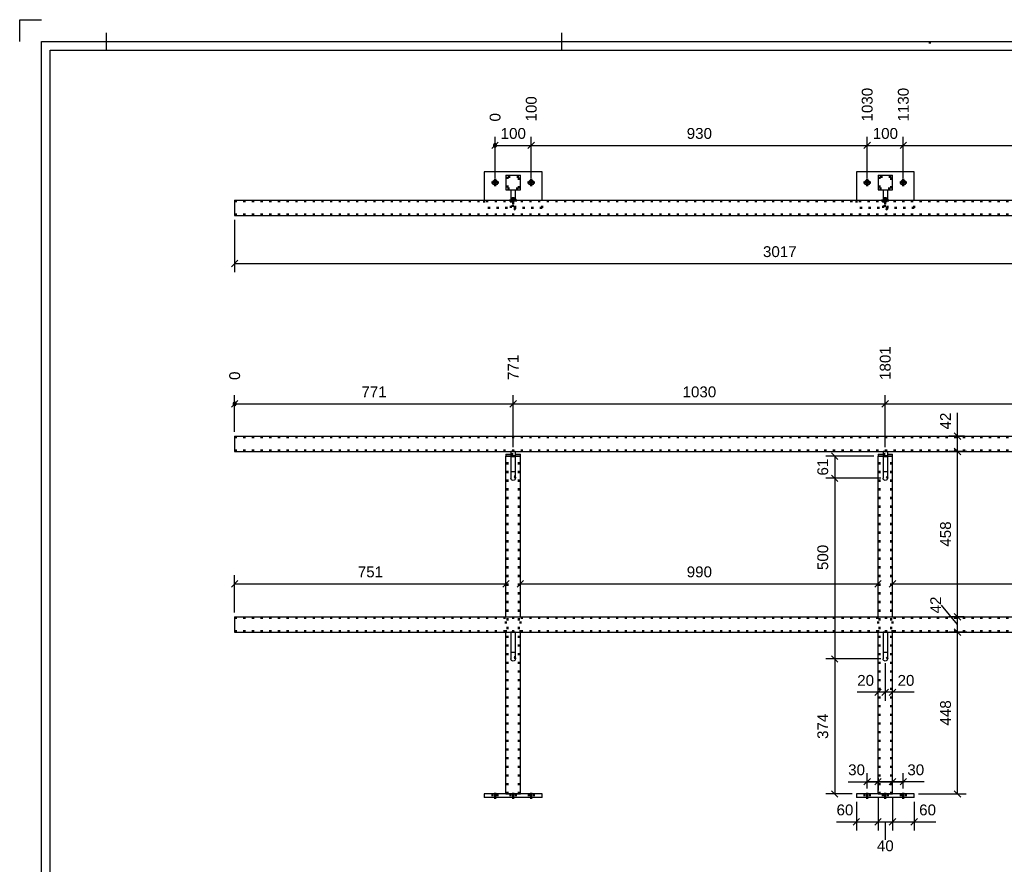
# Model space of a CAD drawing. Header units: millimetres. Extents: x -83 to 337, y -706 to -409.
# Tile 2 of 5: x -83 to 144, y -604 to -409. Entities that reach past the tile are written whole.
import ezdxf

# ---------------------------------------------------------------- set-up
doc = ezdxf.new("R2010")
doc.units = ezdxf.units.MM
doc.linetypes.add('DOT', pattern=[2, 0.5, -1.5])
doc.linetypes.add('STRICHPUNKT2', pattern=[18.5, 10, -4, 0.5, -4])
doc.layers.get('0').update_dxf_attribs({"linetype": 'CONTINUOUS'})
doc.layers.add('DIM49', color=4, linetype='CONTINUOUS')
doc.layers.add('TXT_DIM49', color=2, linetype='CONTINUOUS')
doc.layers.add('LE_ALL', color=7, linetype='CONTINUOUS', lineweight=50)
doc.styles.add('ARIAL', font='arial.ttf')

# ---------------------------------------------------------------- blocks, each defined once
blk = doc.blocks.new('DINA3_00002', base_point=(329.53, -699.23))
for p, q in [((-63.47, -416.23), (-63.47, -412.23)), ((41.53, -412.23), (41.53, -416.23)), ((-76.47, -699.23), (-76.47, -416.23)), ((-76.47, -416.23), (329.53, -416.23))]:
    blk.add_line(p, q)
for points in [[(-83.47, -414.23), (-83.47, -409.23), (-78.47, -409.23)], [(-78.47, -701.23), (-78.47, -414.23), (331.53, -414.23)]]:
    blk.add_lwpolyline(points)
at = {"layer": 'LE_ALL', "linetype": 'DOT'}
blk.add_line((126.53, -414.23), (126.53, -416.23), dxfattribs=at)
blk = doc.blocks.new('_ZBL0021_00001')
blk.add_blockref('DINA3_00002', (329.53, -699.23))
blk = doc.blocks.new('_D1', base_point=(88, -463.97))
at = {"layer": 'DIM49', "color": 1}
for p, q in [((-33.88, -455.39), (-33.88, -467.47)), ((-33.13, -464.72), (-34.63, -466.22)), ((-33.88, -465.47), (217.55, -465.47))]:
    blk.add_line(p, q, dxfattribs=at)
at = {"layer": 'TXT_DIM49', "style": 'ARIAL'}
blk.add_text('3017', height=2.5, dxfattribs=at).set_placement((88, -463.97))
blk = doc.blocks.new('Constructie buis 42.4x2.6_00085', base_point=(-33.88, -454.17))
blk.add_line((-33.88, -450.85), (214.02, -450.85))
blk.add_lwpolyline([(-33.88, -450.85), (-33.88, -454.39), (217.55, -454.39)])
at = {"layer": 'LE_ALL', "color": 3, "linetype": 'DOT'}
for p, q in [((-33.88, -451.07), (214.24, -451.07)), ((-33.88, -454.17), (217.34, -454.17))]:
    blk.add_line(p, q, dxfattribs=at)
blk.add_blockref('_D1', (88, -463.97))
blk = doc.blocks.new('Constructie buis 42.4x2.6_00084')
blk.add_blockref('Constructie buis 42.4x2.6_00085', (-33.88, -454.17))
blk = doc.blocks.new('Koker 40x40x4 EN 10219-2_00101', base_point=(114.87, -445.45))
at = {"layer": 'LE_ALL', "color": 3, "linetype": 'DOT'}
blk.add_lwpolyline([(114.87, -445.45), (114.87, -448.12), (117.54, -448.12), (117.54, -445.45)], close=True, dxfattribs=at)
blk = doc.blocks.new('Koker 40x40x4 EN 10219-2_00100')
blk.add_blockref('Koker 40x40x4 EN 10219-2_00101', (114.87, -445.45))
blk = doc.blocks.new('Massieve as 12_00103', base_point=(115.7, -452.62))
for p, q in [((115.7, -448.45), (116.7, -448.45)), ((115.7, -448.45), (115.7, -450.85)), ((116.7, -448.45), (116.7, -450.85))]:
    blk.add_line(p, q)
at = {"layer": 'LE_ALL', "color": 3, "linetype": 'DOT'}
for p, q in [((115.7, -450.85), (115.7, -451.12)), ((115.7, -451.12), (116.7, -451.12)), ((115.7, -452.62), (115.7, -451.12)), ((116.7, -450.85), (116.7, -451.12)), ((116.7, -452.62), (116.7, -451.12))]:
    blk.add_line(p, q, dxfattribs=at)
blk.add_circle((116.2, -452.62), 0.5, dxfattribs=at)
blk = doc.blocks.new('Massieve as 12_00102')
blk.add_blockref('Massieve as 12_00103', (115.7, -452.62))
blk = doc.blocks.new('Strip 40x5_00105', base_point=(114.54, -445.12))
for p, q in [((114.54, -445.12), (117.87, -445.12)), ((114.54, -445.12), (114.54, -448.45)), ((117.87, -448.45), (117.87, -445.12)), ((114.54, -448.45), (117.87, -448.45))]:
    blk.add_line(p, q)
blk = doc.blocks.new('Strip 40x5_00104')
blk.add_blockref('Strip 40x5_00105', (114.54, -445.12))
blk = doc.blocks.new('Strip 100x10_00107', base_point=(116.7, -450.65))
for p, q in [((109.54, -444.29), (109.54, -450.85)), ((122.87, -444.29), (109.54, -444.29)), ((122.87, -450.85), (122.87, -444.29)), ((116.78, -450.85), (116.7, -450.65))]:
    blk.add_line(p, q)
blk.add_lwpolyline([(115.7, -450.65, 0.092467), (115.63, -450.85)], format="xyb")
for centre in [(112.04, -446.79), (120.37, -446.79)]:
    blk.add_circle(centre, 0.583)
at = {"layer": 'LE_ALL', "color": 3, "linetype": 'DOT'}
for p, q in [((109.54, -450.85), (109.54, -452.62)), ((122.87, -452.62), (122.87, -450.85)), ((122.87, -452.62), (109.54, -452.62))]:
    blk.add_line(p, q, dxfattribs=at)
for points in [[(115.63, -450.85, 1.18903), (116.78, -450.85)], [(116.7, -450.65, 0.263265), (116.2, -450.37, 0.263265), (115.7, -450.65)]]:
    blk.add_lwpolyline(points, format="xyb", dxfattribs=at)
blk = doc.blocks.new('_00109', base_point=(112.04, -446.79))
at = {"layer": 'LE_ALL', "color": 1, "linetype": 'STRICHPUNKT2'}
for p, q in [((112.04, -446.79), (111.2, -446.79)), ((112.04, -446.79), (111.2, -446.79)), ((112.04, -446.79), (112.04, -445.95)), ((112.04, -446.79), (112.04, -445.95)), ((112.04, -446.79), (112.04, -447.62)), ((112.04, -446.79), (112.87, -446.79)), ((112.04, -446.79), (112.04, -447.62)), ((112.04, -446.79), (112.87, -446.79)), ((120.37, -446.79), (119.54, -446.79)), ((120.37, -446.79), (119.54, -446.79)), ((120.37, -446.79), (120.37, -445.95)), ((120.37, -446.79), (120.37, -445.95)), ((120.37, -446.79), (120.37, -447.62)), ((120.37, -446.79), (121.2, -446.79)), ((120.37, -446.79), (120.37, -447.62)), ((120.37, -446.79), (121.2, -446.79)), ((116.2, -450.95), (115.37, -450.95)), ((116.2, -450.95), (115.37, -450.95)), ((116.2, -450.95), (116.2, -450.12)), ((116.2, -450.95), (116.2, -450.12)), ((116.2, -450.95), (117.04, -450.95)), ((116.2, -450.95), (116.2, -451.79)), ((116.2, -450.95), (117.04, -450.95)), ((116.2, -450.95), (116.2, -451.79))]:
    blk.add_line(p, q, dxfattribs=at)
blk = doc.blocks.new('_00108')
blk.add_blockref('_00109', (112.04, -446.79))
blk = doc.blocks.new('Strip 100x10_00106')
for name, p in [('Strip 100x10_00107', (116.7, -450.65)), ('_00108', (0, 0))]:
    blk.add_blockref(name, p)
blk = doc.blocks.new('Baluster_00099')
for name in ['Strip 100x10_00106', 'Strip 40x5_00104', 'Koker 40x40x4 EN 10219-2_00100', 'Massieve as 12_00102']:
    blk.add_blockref(name, (0, 0))
blk = doc.blocks.new('Koker 40x40x4 EN 10219-2_00112', base_point=(29.04, -445.45))
at = {"layer": 'LE_ALL', "color": 3, "linetype": 'DOT'}
blk.add_lwpolyline([(29.04, -445.45), (29.04, -448.12), (31.7, -448.12), (31.7, -445.45)], close=True, dxfattribs=at)
blk = doc.blocks.new('Koker 40x40x4 EN 10219-2_00111')
blk.add_blockref('Koker 40x40x4 EN 10219-2_00112', (29.04, -445.45))
blk = doc.blocks.new('Massieve as 12_00114', base_point=(29.87, -452.62))
for p, q in [((29.87, -448.45), (30.87, -448.45)), ((29.87, -448.45), (29.87, -450.85)), ((30.87, -448.45), (30.87, -450.85))]:
    blk.add_line(p, q)
at = {"layer": 'LE_ALL', "color": 3, "linetype": 'DOT'}
for p, q in [((29.87, -450.85), (29.87, -451.12)), ((29.87, -451.12), (30.87, -451.12)), ((29.87, -452.62), (29.87, -451.12)), ((30.87, -450.85), (30.87, -451.12)), ((30.87, -452.62), (30.87, -451.12))]:
    blk.add_line(p, q, dxfattribs=at)
blk.add_circle((30.37, -452.62), 0.5, dxfattribs=at)
blk = doc.blocks.new('Massieve as 12_00113')
blk.add_blockref('Massieve as 12_00114', (29.87, -452.62))
blk = doc.blocks.new('Strip 40x5_00116', base_point=(28.7, -445.12))
for p, q in [((28.7, -445.12), (32.04, -445.12)), ((28.7, -445.12), (28.7, -448.45)), ((32.04, -448.45), (32.04, -445.12)), ((28.7, -448.45), (32.04, -448.45))]:
    blk.add_line(p, q)
blk = doc.blocks.new('Strip 40x5_00115')
blk.add_blockref('Strip 40x5_00116', (28.7, -445.12))
blk = doc.blocks.new('_D2', base_point=(35.79, -432.71))
at = {"layer": 'DIM49', "color": 1}
for p, q in [((26.2, -438.21), (34.54, -438.21)), ((33.79, -438.96), (35.29, -437.46)), ((34.54, -445.79), (34.54, -436.21))]:
    blk.add_line(p, q, dxfattribs=at)
at = {"layer": 'TXT_DIM49', "style": 'ARIAL'}
blk.add_text('100', height=2.5, rotation=90.0002, dxfattribs=at).set_placement((35.79, -432.71))
blk = doc.blocks.new('_D3', base_point=(113.29, -432.71))
at = {"layer": 'DIM49', "color": 1}
for p, q in [((26.2, -438.21), (112.04, -438.21)), ((111.29, -438.96), (112.79, -437.46)), ((112.04, -445.79), (112.04, -436.21))]:
    blk.add_line(p, q, dxfattribs=at)
at = {"layer": 'TXT_DIM49', "style": 'ARIAL'}
blk.add_text('1030', height=2.5, rotation=90.0002, dxfattribs=at).set_placement((113.29, -432.71))
blk = doc.blocks.new('_D4', base_point=(121.62, -432.71))
at = {"layer": 'DIM49', "color": 1}
for p, q in [((26.2, -438.21), (120.37, -438.21)), ((119.62, -438.96), (121.12, -437.46)), ((120.37, -445.79), (120.37, -436.21))]:
    blk.add_line(p, q, dxfattribs=at)
at = {"layer": 'TXT_DIM49', "style": 'ARIAL'}
blk.add_text('1130', height=2.5, rotation=90.0002, dxfattribs=at).set_placement((121.62, -432.71))
blk = doc.blocks.new('_D5', base_point=(199.12, -432.71))
at = {"layer": 'DIM49', "color": 1}
for p, q in [((26.2, -438.21), (197.87, -438.21)), ((197.12, -438.96), (198.62, -437.46)), ((197.87, -445.79), (197.87, -436.21))]:
    blk.add_line(p, q, dxfattribs=at)
at = {"layer": 'TXT_DIM49', "style": 'ARIAL'}
blk.add_text('2060', height=2.5, rotation=90.0002, dxfattribs=at).set_placement((199.12, -432.71))
blk = doc.blocks.new('_D6', base_point=(207.45, -432.71))
at = {"layer": 'DIM49', "color": 1}
for p, q in [((26.2, -438.21), (206.2, -438.21)), ((205.45, -438.96), (206.95, -437.46)), ((206.2, -445.79), (206.2, -436.21))]:
    blk.add_line(p, q, dxfattribs=at)
at = {"layer": 'TXT_DIM49', "style": 'ARIAL'}
blk.add_text('2160', height=2.5, rotation=90.0002, dxfattribs=at).set_placement((207.45, -432.71))
blk = doc.blocks.new('_D7', base_point=(27.45, -432.71))
at = {"layer": 'DIM49', "color": 1}
for p, q in [((26.57, -438.29), (25.84, -438.29)), ((26.55, -438.09), (25.85, -438.09)), ((26.39, -437.89), (26.02, -437.89)), ((26.2, -445.79), (26.2, -436.21)), ((25.95, -438.49), (26.46, -438.49))]:
    blk.add_line(p, q, dxfattribs=at)
blk.add_lwpolyline([(25.84, -438.31), (25.88, -438.4), (25.94, -438.48), (26.02, -438.54), (26.11, -438.57), (26.2, -438.59), (26.3, -438.57), (26.39, -438.54), (26.47, -438.48), (26.53, -438.4), (26.56, -438.31), (26.58, -438.21), (26.56, -438.11), (26.53, -438.02), (26.47, -437.95), (26.39, -437.89), (26.3, -437.85), (26.2, -437.84), (26.11, -437.85), (26.02, -437.89), (25.94, -437.95), (25.88, -438.02), (25.84, -438.11), (25.83, -438.21)], close=True, dxfattribs=at)
at = {"layer": 'TXT_DIM49', "style": 'ARIAL'}
blk.add_text('0', height=2.5, rotation=90.0002, dxfattribs=at).set_placement((27.45, -432.71))
blk = doc.blocks.new('_D8', base_point=(27.49, -436.71))
at = {"layer": 'DIM49', "color": 1}
for p, q in [((26.95, -437.46), (25.45, -438.96)), ((26.2, -445.79), (26.2, -436.21)), ((26.2, -438.21), (34.54, -438.21)), ((33.79, -438.96), (35.29, -437.46)), ((34.54, -445.79), (34.54, -436.21))]:
    blk.add_line(p, q, dxfattribs=at)
at = {"layer": 'TXT_DIM49', "style": 'ARIAL'}
blk.add_text('100', height=2.5, dxfattribs=at).set_placement((27.49, -436.71))
blk = doc.blocks.new('_D9', base_point=(70.41, -436.71))
at = {"layer": 'DIM49', "color": 1}
for p, q in [((35.29, -437.46), (33.79, -438.96)), ((34.54, -445.79), (34.54, -436.21)), ((34.54, -438.21), (112.04, -438.21)), ((111.29, -438.96), (112.79, -437.46)), ((112.04, -445.79), (112.04, -436.21))]:
    blk.add_line(p, q, dxfattribs=at)
at = {"layer": 'TXT_DIM49', "style": 'ARIAL'}
blk.add_text('930', height=2.5, dxfattribs=at).set_placement((70.41, -436.71))
blk = doc.blocks.new('_D10', base_point=(113.32, -436.71))
at = {"layer": 'DIM49', "color": 1}
for p, q in [((112.79, -437.46), (111.29, -438.96)), ((112.04, -445.79), (112.04, -436.21)), ((112.04, -438.21), (120.37, -438.21)), ((119.62, -438.96), (121.12, -437.46)), ((120.37, -445.79), (120.37, -436.21))]:
    blk.add_line(p, q, dxfattribs=at)
at = {"layer": 'TXT_DIM49', "style": 'ARIAL'}
blk.add_text('100', height=2.5, dxfattribs=at).set_placement((113.32, -436.71))
blk = doc.blocks.new('_D11', base_point=(156.24, -436.71))
at = {"layer": 'DIM49', "color": 1}
for p, q in [((121.12, -437.46), (119.62, -438.96)), ((120.37, -445.79), (120.37, -436.21)), ((120.37, -438.21), (197.87, -438.21)), ((197.12, -438.96), (198.62, -437.46)), ((197.87, -445.79), (197.87, -436.21))]:
    blk.add_line(p, q, dxfattribs=at)
at = {"layer": 'TXT_DIM49', "style": 'ARIAL'}
blk.add_text('930', height=2.5, dxfattribs=at).set_placement((156.24, -436.71))
blk = doc.blocks.new('_D12', base_point=(199.16, -436.71))
at = {"layer": 'DIM49', "color": 1}
for p, q in [((198.62, -437.46), (197.12, -438.96)), ((197.87, -445.79), (197.87, -436.21)), ((197.87, -438.21), (206.2, -438.21)), ((205.45, -438.96), (206.95, -437.46)), ((206.2, -445.79), (206.2, -436.21))]:
    blk.add_line(p, q, dxfattribs=at)
at = {"layer": 'TXT_DIM49', "style": 'ARIAL'}
blk.add_text('100', height=2.5, dxfattribs=at).set_placement((199.16, -436.71))
blk = doc.blocks.new('Strip 100x10_00118', base_point=(30.87, -450.65))
for p, q in [((23.7, -444.29), (23.7, -450.85)), ((37.04, -444.29), (23.7, -444.29)), ((37.04, -450.85), (37.04, -444.29)), ((30.94, -450.85), (30.87, -450.65))]:
    blk.add_line(p, q)
blk.add_lwpolyline([(29.87, -450.65, 0.092467), (29.79, -450.85)], format="xyb")
for centre in [(26.2, -446.79), (34.54, -446.79)]:
    blk.add_circle(centre, 0.583)
at = {"layer": 'LE_ALL', "color": 3, "linetype": 'DOT'}
for p, q in [((23.7, -450.85), (23.7, -452.62)), ((37.04, -452.62), (37.04, -450.85)), ((37.04, -452.62), (23.7, -452.62))]:
    blk.add_line(p, q, dxfattribs=at)
for points in [[(29.79, -450.85, 1.18903), (30.94, -450.85)], [(30.87, -450.65, 0.263265), (30.37, -450.37, 0.263265), (29.87, -450.65)]]:
    blk.add_lwpolyline(points, format="xyb", dxfattribs=at)
for name, p in [('_D3', (113.29, -432.71)), ('_D4', (121.62, -432.71)), ('_D5', (199.12, -432.71)), ('_D6', (207.45, -432.71)), ('_D2', (35.79, -432.71)), ('_D7', (27.45, -432.71)), ('_D8', (27.49, -436.71)), ('_D9', (70.41, -436.71)), ('_D10', (113.32, -436.71)), ('_D11', (156.24, -436.71)), ('_D12', (199.16, -436.71))]:
    blk.add_blockref(name, p)
blk = doc.blocks.new('_00120', base_point=(26.2, -446.79))
at = {"layer": 'LE_ALL', "color": 1, "linetype": 'STRICHPUNKT2'}
for p, q in [((26.2, -446.79), (25.37, -446.79)), ((26.2, -446.79), (25.37, -446.79)), ((26.2, -446.79), (26.2, -445.95)), ((26.2, -446.79), (26.2, -445.95)), ((26.2, -446.79), (26.2, -447.62)), ((26.2, -446.79), (27.04, -446.79)), ((26.2, -446.79), (26.2, -447.62)), ((26.2, -446.79), (27.04, -446.79)), ((34.54, -446.79), (33.7, -446.79)), ((34.54, -446.79), (33.7, -446.79)), ((34.54, -446.79), (34.54, -445.95)), ((34.54, -446.79), (34.54, -445.95)), ((34.54, -446.79), (34.54, -447.62)), ((34.54, -446.79), (35.37, -446.79)), ((34.54, -446.79), (34.54, -447.62)), ((34.54, -446.79), (35.37, -446.79)), ((30.37, -450.95), (29.54, -450.95)), ((30.37, -450.95), (29.54, -450.95)), ((30.37, -450.95), (30.37, -450.12)), ((30.37, -450.95), (30.37, -450.12)), ((30.37, -450.95), (31.2, -450.95)), ((30.37, -450.95), (30.37, -451.79)), ((30.37, -450.95), (31.2, -450.95)), ((30.37, -450.95), (30.37, -451.79))]:
    blk.add_line(p, q, dxfattribs=at)
blk = doc.blocks.new('_00119')
blk.add_blockref('_00120', (26.2, -446.79))
blk = doc.blocks.new('Strip 100x10_00117')
for name, p in [('Strip 100x10_00118', (30.87, -450.65)), ('_00119', (0, 0))]:
    blk.add_blockref(name, p)
blk = doc.blocks.new('Baluster_00110')
for name in ['Strip 100x10_00117', 'Strip 40x5_00115', 'Koker 40x40x4 EN 10219-2_00111', 'Massieve as 12_00113']:
    blk.add_blockref(name, (0, 0))
blk = doc.blocks.new('Hekwerk verdieping_00083')
for name in ['Baluster_00110', 'Baluster_00099', 'Constructie buis 42.4x2.6_00084']:
    blk.add_blockref(name, (0, 0))
blk = doc.blocks.new('Smits Agro_00082')
blk.add_blockref('Hekwerk verdieping_00083', (0, 0))
blk = doc.blocks.new('Nijverdal_00081')
blk.add_blockref('Smits Agro_00082', (0, 0))
blk = doc.blocks.new('_A3D0045_00080')
blk.add_blockref('Nijverdal_00081', (0, 0))
blk = doc.blocks.new('_ANS0045_00079')
blk.add_blockref('_A3D0045_00080', (0, 0))
blk = doc.blocks.new('_D13', base_point=(31.62, -492.31))
at = {"layer": 'DIM49', "color": 1}
for p, q in [((29.62, -498.56), (31.12, -497.06)), ((30.37, -507.82), (30.37, -495.81)), ((-33.88, -497.81), (30.37, -497.81))]:
    blk.add_line(p, q, dxfattribs=at)
at = {"layer": 'TXT_DIM49', "style": 'ARIAL'}
blk.add_text('771', height=2.5, rotation=90.0002, dxfattribs=at).set_placement((31.62, -492.31))
blk = doc.blocks.new('_D14', base_point=(117.45, -492.31))
at = {"layer": 'DIM49', "color": 1}
for p, q in [((115.45, -498.56), (116.95, -497.06)), ((116.2, -507.82), (116.2, -495.81)), ((-33.88, -497.81), (116.2, -497.81))]:
    blk.add_line(p, q, dxfattribs=at)
at = {"layer": 'TXT_DIM49', "style": 'ARIAL'}
blk.add_text('1801', height=2.5, rotation=90.0002, dxfattribs=at).set_placement((117.45, -492.31))
blk = doc.blocks.new('_D15', base_point=(203.29, -492.31))
at = {"layer": 'DIM49', "color": 1}
blk.add_line((-33.88, -497.81), (202.04, -497.81), dxfattribs=at)
blk = doc.blocks.new('_D16', base_point=(218.8, -492.31))
at = {"layer": 'DIM49', "color": 1}
blk.add_line((-33.88, -497.81), (217.55, -497.81), dxfattribs=at)
blk = doc.blocks.new('_D17', base_point=(-32.63, -492.31))
at = {"layer": 'DIM49', "color": 1}
for p, q in [((-33.88, -504.28), (-33.88, -495.81)), ((-33.52, -497.89), (-34.25, -497.89)), ((-33.53, -497.69), (-34.23, -497.69)), ((-34.13, -498.09), (-33.63, -498.09)), ((-33.69, -497.49), (-34.07, -497.49))]:
    blk.add_line(p, q, dxfattribs=at)
blk.add_lwpolyline([(-34.24, -497.91), (-34.21, -498), (-34.15, -498.08), (-34.07, -498.14), (-33.98, -498.17), (-33.88, -498.19), (-33.78, -498.17), (-33.69, -498.14), (-33.62, -498.08), (-33.56, -498), (-33.52, -497.91), (-33.51, -497.81), (-33.52, -497.71), (-33.56, -497.62), (-33.62, -497.55), (-33.69, -497.49), (-33.78, -497.45), (-33.88, -497.44), (-33.98, -497.45), (-34.07, -497.49), (-34.15, -497.55), (-34.21, -497.62), (-34.24, -497.71), (-34.26, -497.81)], close=True, dxfattribs=at)
at = {"layer": 'TXT_DIM49', "style": 'ARIAL'}
blk.add_text('0', height=2.5, rotation=90.0002, dxfattribs=at).set_placement((-32.63, -492.31))
blk = doc.blocks.new('_D18', base_point=(-4.64, -496.31))
at = {"layer": 'DIM49', "color": 1}
for p, q in [((-33.13, -497.06), (-34.63, -498.56)), ((-33.88, -504.28), (-33.88, -495.81)), ((29.62, -498.56), (31.12, -497.06)), ((30.37, -507.82), (30.37, -495.81)), ((-33.88, -497.81), (30.37, -497.81))]:
    blk.add_line(p, q, dxfattribs=at)
at = {"layer": 'TXT_DIM49', "style": 'ARIAL'}
blk.add_text('771', height=2.5, dxfattribs=at).set_placement((-4.64, -496.31))
blk = doc.blocks.new('_D19', base_point=(69.45, -496.31))
at = {"layer": 'DIM49', "color": 1}
for p, q in [((31.12, -497.06), (29.62, -498.56)), ((30.37, -507.82), (30.37, -495.81)), ((115.45, -498.56), (116.95, -497.06)), ((116.2, -507.82), (116.2, -495.81)), ((30.37, -497.81), (116.2, -497.81))]:
    blk.add_line(p, q, dxfattribs=at)
at = {"layer": 'TXT_DIM49', "style": 'ARIAL'}
blk.add_text('1030', height=2.5, dxfattribs=at).set_placement((69.45, -496.31))
blk = doc.blocks.new('_D20', base_point=(155.28, -496.31))
at = {"layer": 'DIM49', "color": 1}
for p, q in [((116.95, -497.06), (115.45, -498.56)), ((116.2, -507.82), (116.2, -495.81)), ((201.29, -498.56), (202.79, -497.06)), ((202.04, -507.82), (202.04, -495.81)), ((116.2, -497.81), (202.04, -497.81))]:
    blk.add_line(p, q, dxfattribs=at)
at = {"layer": 'TXT_DIM49', "style": 'ARIAL'}
blk.add_text('1030', height=2.5, dxfattribs=at).set_placement((155.28, -496.31))
blk = doc.blocks.new('Constructie buis 42.4x2.6_00129', base_point=(215.79, -505.5))
blk.add_line((-33.88, -505.28), (215.79, -505.28))
blk.add_lwpolyline([(-33.88, -505.28), (-33.88, -508.82), (215.79, -508.82)])
at = {"layer": 'LE_ALL', "color": 3, "linetype": 'DOT'}
blk.add_line((-33.88, -505.5), (215.79, -505.5), dxfattribs=at)
blk.add_lwpolyline([(-33.88, -508.6), (215.79, -508.6, -1), (215.79, -505.5)], format="xyb", dxfattribs=at)
for name, p in [('_D16', (218.8, -492.31)), ('_D14', (117.45, -492.31)), ('_D15', (203.29, -492.31)), ('_D13', (31.62, -492.31)), ('_D17', (-32.63, -492.31)), ('_D18', (-4.64, -496.31)), ('_D19', (69.45, -496.31)), ('_D20', (155.28, -496.31))]:
    blk.add_blockref(name, p)
blk = doc.blocks.new('Constructie buis 42.4x2.6_00128')
blk.add_blockref('Constructie buis 42.4x2.6_00129', (215.79, -505.5))
blk = doc.blocks.new('_D22', base_point=(-5.47, -537.81))
at = {"layer": 'DIM49', "color": 1}
for p, q in [((-33.88, -545.95), (-33.88, -537.31)), ((-33.13, -538.56), (-34.63, -540.06)), ((-33.88, -539.31), (28.7, -539.31)), ((27.95, -540.06), (29.45, -538.56))]:
    blk.add_line(p, q, dxfattribs=at)
at = {"layer": 'TXT_DIM49', "style": 'ARIAL'}
blk.add_text('751', height=2.5, dxfattribs=at).set_placement((-5.47, -537.81))
blk = doc.blocks.new('Constructie buis 42.4x2.6_00133', base_point=(215.79, -547.17))
blk.add_line((-33.88, -546.95), (215.79, -546.95))
blk.add_lwpolyline([(-33.88, -546.95), (-33.88, -550.48), (215.79, -550.48)])
at = {"layer": 'LE_ALL', "color": 3, "linetype": 'DOT'}
blk.add_line((-33.88, -547.17), (215.79, -547.17), dxfattribs=at)
blk.add_lwpolyline([(-33.88, -550.27), (215.79, -550.27, -1), (215.79, -547.17)], format="xyb", dxfattribs=at)
blk.add_blockref('_D22', (-5.47, -537.81))
blk = doc.blocks.new('Constructie buis 42.4x2.6_00132')
blk.add_blockref('Constructie buis 42.4x2.6_00133', (215.79, -547.17))
blk = doc.blocks.new('_D24', base_point=(156.24, -537.82))
at = {"layer": 'DIM49', "color": 1}
for p, q in [((118.62, -538.57), (117.12, -540.07)), ((117.87, -539.32), (200.37, -539.32)), ((199.62, -540.07), (201.12, -538.57))]:
    blk.add_line(p, q, dxfattribs=at)
at = {"layer": 'TXT_DIM49', "style": 'ARIAL'}
blk.add_text('990', height=2.5, dxfattribs=at).set_placement((156.24, -537.82))
blk = doc.blocks.new('Koker 40x40x4 EN 10219-2_00151', base_point=(117.54, -587.78))
for p, q in [((114.54, -546.95), (114.54, -509.87)), ((115.7, -509.87), (114.54, -509.87)), ((117.87, -546.95), (117.87, -509.87)), ((114.54, -587.78), (117.87, -587.78))]:
    blk.add_line(p, q)
for points in [[(117.87, -509.87), (116.7, -509.87)], [(114.54, -587.78), (114.54, -550.48)], [(117.87, -587.78), (117.87, -550.48)]]:
    blk.add_lwpolyline(points)
at = {"layer": 'LE_ALL', "color": 3, "linetype": 'DOT'}
for p, q in [((114.87, -587.78), (114.87, -509.87)), ((116.7, -509.87), (115.7, -509.87)), ((117.54, -587.78), (117.54, -509.87)), ((114.54, -550.48), (114.54, -546.95)), ((117.87, -550.48), (117.87, -546.95))]:
    blk.add_line(p, q, dxfattribs=at)
blk.add_blockref('_D24', (156.24, -537.82))
blk = doc.blocks.new('Koker 40x40x4 EN 10219-2_00150')
blk.add_blockref('Koker 40x40x4 EN 10219-2_00151', (117.54, -587.78))
blk = doc.blocks.new('Massieve as 12_00153', base_point=(115.7, -514.98))
for p, q in [((115.7, -508.82), (115.7, -513.48)), ((116.7, -508.82), (115.7, -508.82)), ((116.7, -513.48), (115.7, -513.48)), ((115.7, -513.48), (115.7, -514.98))]:
    blk.add_line(p, q)
blk.add_lwpolyline([(116.7, -508.82), (116.7, -513.48), (116.7, -514.98, -1), (115.7, -514.98)], format="xyb")
at = {"layer": 'LE_ALL', "color": 3, "linetype": 'DOT'}
blk.add_arc((116.2, -514.98), 0.5, 0, 180, dxfattribs=at)
blk = doc.blocks.new('Massieve as 12_00152')
blk.add_blockref('Massieve as 12_00153', (115.7, -514.98))
blk = doc.blocks.new('Strip 40x5_00155', base_point=(116.7, -509.45))
for p, q in [((114.54, -509.45), (114.54, -509.87)), ((116.7, -509.45), (117.87, -509.45)), ((116.7, -509.87), (117.87, -509.87)), ((117.87, -509.87), (117.87, -509.45))]:
    blk.add_line(p, q)
for points in [[(114.54, -509.45), (115.7, -509.45)], [(114.54, -509.87), (115.7, -509.87)]]:
    blk.add_lwpolyline(points)
at = {"layer": 'LE_ALL', "color": 3, "linetype": 'DOT'}
for p, q in [((115.7, -509.45), (116.7, -509.45)), ((115.7, -509.87), (116.7, -509.87))]:
    blk.add_line(p, q, dxfattribs=at)
blk = doc.blocks.new('Strip 40x5_00154')
blk.add_blockref('Strip 40x5_00155', (116.7, -509.45))
blk = doc.blocks.new('_D25', base_point=(103.04, -514.35))
at = {"layer": 'DIM49', "color": 1}
for p, q in [((113.54, -509.87), (102.54, -509.87)), ((105.29, -510.62), (103.79, -509.12)), ((104.54, -509.87), (104.54, -514.98)), ((115.2, -514.98), (102.54, -514.98)), ((103.79, -514.23), (105.29, -515.73))]:
    blk.add_line(p, q, dxfattribs=at)
at = {"layer": 'TXT_DIM49', "style": 'ARIAL'}
blk.add_text('61', height=2.5, rotation=90.0002, dxfattribs=at).set_placement((103.04, -514.35))
blk = doc.blocks.new('_D26', base_point=(103.04, -536.15))
at = {"layer": 'DIM49', "color": 1}
for p, q in [((115.2, -514.98), (102.54, -514.98)), ((105.29, -515.73), (103.79, -514.23)), ((104.54, -514.98), (104.54, -556.65)), ((103.79, -555.9), (105.29, -557.4)), ((115.2, -556.65), (102.54, -556.65))]:
    blk.add_line(p, q, dxfattribs=at)
at = {"layer": 'TXT_DIM49', "style": 'ARIAL'}
blk.add_text('500', height=2.5, rotation=90.0002, dxfattribs=at).set_placement((103.04, -536.15))
blk = doc.blocks.new('_D27', base_point=(103.04, -575.1))
at = {"layer": 'DIM49', "color": 1}
for p, q in [((105.29, -557.4), (103.79, -555.9)), ((115.2, -556.65), (102.54, -556.65)), ((104.54, -556.65), (104.54, -587.78)), ((108.54, -587.78), (102.54, -587.78)), ((103.79, -587.03), (105.29, -588.53))]:
    blk.add_line(p, q, dxfattribs=at)
at = {"layer": 'TXT_DIM49', "style": 'ARIAL'}
blk.add_text('374', height=2.5, rotation=90.0002, dxfattribs=at).set_placement((103.04, -575.1))
blk = doc.blocks.new('_D28', base_point=(119.05, -562.84))
at = {"layer": 'DIM49', "color": 1}
for p, q in [((116.2, -557.65), (116.2, -566.34)), ((122.89, -564.34), (110.2, -564.34)), ((115.45, -565.09), (116.95, -563.59)), ((118.62, -563.59), (117.12, -565.09))]:
    blk.add_line(p, q, dxfattribs=at)
at = {"layer": 'TXT_DIM49', "style": 'ARIAL'}
blk.add_text('20', height=2.5, dxfattribs=at).set_placement((119.05, -562.84))
blk = doc.blocks.new('_D29', base_point=(109.74, -562.84))
at = {"layer": 'DIM49', "color": 1}
for p, q in [((116.2, -557.65), (116.2, -566.34)), ((122.2, -564.34), (109.74, -564.34)), ((113.79, -565.09), (115.29, -563.59)), ((116.95, -563.59), (115.45, -565.09))]:
    blk.add_line(p, q, dxfattribs=at)
at = {"layer": 'TXT_DIM49', "style": 'ARIAL'}
blk.add_text('20', height=2.5, dxfattribs=at).set_placement((109.74, -562.84))
blk = doc.blocks.new('Massieve as 12_00157', base_point=(115.7, -556.65))
for p, q in [((115.7, -550.48), (115.7, -555.15)), ((116.7, -550.48), (115.7, -550.48)), ((116.7, -555.15), (115.7, -555.15)), ((115.7, -555.15), (115.7, -556.65))]:
    blk.add_line(p, q)
blk.add_lwpolyline([(116.7, -550.48), (116.7, -555.15), (116.7, -556.65, -1), (115.7, -556.65)], format="xyb")
at = {"layer": 'LE_ALL', "color": 3, "linetype": 'DOT'}
blk.add_arc((116.2, -556.65), 0.5, 0, 180, dxfattribs=at)
for name, p in [('_D25', (103.04, -514.35)), ('_D26', (103.04, -536.15)), ('_D27', (103.04, -575.1)), ('_D29', (109.74, -562.84)), ('_D28', (119.05, -562.84))]:
    blk.add_blockref(name, p)
blk = doc.blocks.new('Massieve as 12_00156')
blk.add_blockref('Massieve as 12_00157', (115.7, -556.65))
blk = doc.blocks.new('_D30', base_point=(107.65, -583.46))
at = {"layer": 'DIM49', "color": 1}
for p, q in [((112.04, -586.53), (112.04, -582.96)), ((107.65, -584.96), (120.54, -584.96)), ((111.29, -585.71), (112.79, -584.21)), ((115.29, -584.21), (113.79, -585.71)), ((114.54, -584.1), (114.54, -586.96))]:
    blk.add_line(p, q, dxfattribs=at)
at = {"layer": 'TXT_DIM49', "style": 'ARIAL'}
blk.add_text('30', height=2.5, dxfattribs=at).set_placement((107.65, -583.46))
blk = doc.blocks.new('_D31', base_point=(121.31, -583.46))
at = {"layer": 'DIM49', "color": 1}
for p, q in [((120.37, -586.53), (120.37, -582.96)), ((125.15, -584.96), (111.87, -584.96)), ((117.12, -585.71), (118.62, -584.21)), ((121.12, -584.21), (119.62, -585.71))]:
    blk.add_line(p, q, dxfattribs=at)
at = {"layer": 'TXT_DIM49', "style": 'ARIAL'}
blk.add_text('30', height=2.5, dxfattribs=at).set_placement((121.31, -583.46))
blk = doc.blocks.new('_D32', base_point=(104.97, -592.71))
at = {"layer": 'DIM49', "color": 1}
for p, q in [((109.54, -589.62), (109.54, -596.21)), ((114.54, -588.78), (114.54, -596.21)), ((104.97, -594.21), (120.54, -594.21)), ((108.79, -594.96), (110.29, -593.46)), ((115.29, -593.46), (113.79, -594.96))]:
    blk.add_line(p, q, dxfattribs=at)
at = {"layer": 'TXT_DIM49', "style": 'ARIAL'}
blk.add_text('60', height=2.5, dxfattribs=at).set_placement((104.97, -592.71))
blk = doc.blocks.new('_D33', base_point=(114.28, -600.99))
at = {"layer": 'DIM49', "color": 1}
for p, q in [((114.54, -588.78), (114.54, -596.21)), ((117.87, -588.78), (117.87, -596.21)), ((115.29, -593.46), (113.79, -594.96)), ((114.54, -594.21), (117.87, -594.21)), ((116.2, -594.21), (116.2, -598.39)), ((117.12, -594.96), (118.62, -593.46))]:
    blk.add_line(p, q, dxfattribs=at)
at = {"layer": 'TXT_DIM49', "style": 'ARIAL'}
blk.add_text('40', height=2.5, dxfattribs=at).set_placement((114.28, -600.99))
blk = doc.blocks.new('_D34', base_point=(124.03, -592.71))
at = {"layer": 'DIM49', "color": 1}
for p, q in [((117.87, -588.78), (117.87, -596.21)), ((122.87, -589.62), (122.87, -596.21)), ((111.87, -594.21), (127.87, -594.21)), ((117.12, -594.96), (118.62, -593.46)), ((123.62, -593.46), (122.12, -594.96))]:
    blk.add_line(p, q, dxfattribs=at)
at = {"layer": 'TXT_DIM49', "style": 'ARIAL'}
blk.add_text('60', height=2.5, dxfattribs=at).set_placement((124.03, -592.71))
blk = doc.blocks.new('_D35', base_point=(131.37, -572.01))
at = {"layer": 'DIM49', "color": 1}
for p, q in [((135.05, -550.48), (130.87, -550.48)), ((133.62, -551.23), (132.12, -549.73)), ((132.87, -587.78), (132.87, -550.48)), ((123.87, -587.78), (134.87, -587.78)), ((132.12, -587.03), (133.62, -588.53))]:
    blk.add_line(p, q, dxfattribs=at)
at = {"layer": 'TXT_DIM49', "style": 'ARIAL'}
blk.add_text('448', height=2.5, rotation=90.0002, dxfattribs=at).set_placement((131.37, -572.01))
blk = doc.blocks.new('_D36', base_point=(129.1, -546.14))
at = {"layer": 'DIM49', "color": 1}
for p, q in [((132.87, -548.72), (129.2, -544.22)), ((134.39, -546.95), (130.87, -546.95)), ((133.62, -547.7), (132.12, -546.2)), ((132.87, -550.48), (132.87, -546.95)), ((135.05, -550.48), (130.87, -550.48)), ((132.12, -549.73), (133.62, -551.23))]:
    blk.add_line(p, q, dxfattribs=at)
at = {"layer": 'TXT_DIM49', "style": 'ARIAL'}
blk.add_text('42', height=2.5, rotation=90.0002, dxfattribs=at).set_placement((129.1, -546.14))
blk = doc.blocks.new('_D37', base_point=(131.37, -530.76))
at = {"layer": 'DIM49', "color": 1}
for p, q in [((133.62, -509.57), (132.12, -508.07)), ((135, -508.82), (130.87, -508.82)), ((132.87, -546.95), (132.87, -508.82)), ((134.39, -546.95), (130.87, -546.95)), ((132.12, -546.2), (133.62, -547.7))]:
    blk.add_line(p, q, dxfattribs=at)
at = {"layer": 'TXT_DIM49', "style": 'ARIAL'}
blk.add_text('458', height=2.5, rotation=90.0002, dxfattribs=at).set_placement((131.37, -530.76))
blk = doc.blocks.new('_D38', base_point=(131.37, -503.73))
at = {"layer": 'DIM49', "color": 1}
for p, q in [((132.87, -514.82), (132.87, -499.89)), ((134.51, -505.28), (130.87, -505.28)), ((132.12, -504.53), (133.62, -506.03)), ((133.62, -509.57), (132.12, -508.07)), ((135, -508.82), (130.87, -508.82))]:
    blk.add_line(p, q, dxfattribs=at)
at = {"layer": 'TXT_DIM49', "style": 'ARIAL'}
blk.add_text('42', height=2.5, rotation=90.0002, dxfattribs=at).set_placement((131.37, -503.73))
blk = doc.blocks.new('Strip 100x10_00159', base_point=(111.45, -587.78))
for p, q in [((109.54, -587.78), (109.54, -588.62)), ((122.87, -587.78), (109.54, -587.78)), ((122.87, -588.62), (122.87, -587.78)), ((122.87, -588.62), (109.54, -588.62))]:
    blk.add_line(p, q)
at = {"layer": 'LE_ALL', "color": 3, "linetype": 'DOT'}
for p, q in [((111.45, -587.78), (111.45, -588.62)), ((112.62, -587.78), (112.62, -588.62)), ((115.62, -587.78), (115.62, -588.62)), ((116.79, -587.78), (116.79, -588.62)), ((119.79, -587.78), (119.79, -588.62)), ((120.95, -587.78), (120.95, -588.62))]:
    blk.add_line(p, q, dxfattribs=at)
for name, p in [('_D38', (131.37, -503.73)), ('_D37', (131.37, -530.76)), ('_D36', (129.1, -546.14)), ('_D35', (131.37, -572.01)), ('_D30', (107.65, -583.46)), ('_D31', (121.31, -583.46)), ('_D32', (104.97, -592.71)), ('_D34', (124.03, -592.71)), ('_D33', (114.28, -600.99))]:
    blk.add_blockref(name, p)
blk = doc.blocks.new('_00161', base_point=(112.04, -587.53))
at = {"layer": 'LE_ALL', "color": 1, "linetype": 'STRICHPUNKT2'}
for p, q in [((112.04, -587.53), (112.04, -588.87)), ((116.2, -587.53), (116.2, -588.87)), ((120.37, -587.53), (120.37, -588.87))]:
    blk.add_line(p, q, dxfattribs=at)
blk = doc.blocks.new('_00160')
blk.add_blockref('_00161', (112.04, -587.53))
blk = doc.blocks.new('Strip 100x10_00158')
for name, p in [('Strip 100x10_00159', (111.45, -587.78)), ('_00160', (0, 0))]:
    blk.add_blockref(name, p)
blk = doc.blocks.new('Baluster_00149')
for name in ['Strip 100x10_00158', 'Massieve as 12_00156', 'Strip 40x5_00154', 'Koker 40x40x4 EN 10219-2_00150', 'Massieve as 12_00152']:
    blk.add_blockref(name, (0, 0))
blk = doc.blocks.new('_D39', base_point=(70.41, -537.81))
at = {"layer": 'DIM49', "color": 1}
for p, q in [((114.54, -539.33), (114.54, -537.31)), ((32.79, -538.56), (31.29, -540.06)), ((32.04, -539.31), (114.54, -539.31)), ((113.79, -540.06), (115.29, -538.56))]:
    blk.add_line(p, q, dxfattribs=at)
at = {"layer": 'TXT_DIM49', "style": 'ARIAL'}
blk.add_text('990', height=2.5, dxfattribs=at).set_placement((70.41, -537.81))
blk = doc.blocks.new('Koker 40x40x4 EN 10219-2_00164', base_point=(31.7, -587.78))
for p, q in [((28.7, -546.95), (28.7, -509.87)), ((29.87, -509.87), (28.7, -509.87)), ((32.04, -546.95), (32.04, -509.87)), ((28.7, -587.78), (32.04, -587.78))]:
    blk.add_line(p, q)
for points in [[(32.04, -509.87), (30.87, -509.87)], [(28.7, -587.78), (28.7, -550.48)], [(32.04, -587.78), (32.04, -550.48)]]:
    blk.add_lwpolyline(points)
at = {"layer": 'LE_ALL', "color": 3, "linetype": 'DOT'}
for p, q in [((29.04, -587.78), (29.04, -509.87)), ((30.87, -509.87), (29.87, -509.87)), ((31.7, -587.78), (31.7, -509.87)), ((28.7, -550.48), (28.7, -546.95)), ((32.04, -550.48), (32.04, -546.95))]:
    blk.add_line(p, q, dxfattribs=at)
blk.add_blockref('_D39', (70.41, -537.81))
blk = doc.blocks.new('Koker 40x40x4 EN 10219-2_00163')
blk.add_blockref('Koker 40x40x4 EN 10219-2_00164', (31.7, -587.78))
blk = doc.blocks.new('Massieve as 12_00166', base_point=(29.87, -514.98))
for p, q in [((29.87, -508.82), (29.87, -513.48)), ((30.87, -508.82), (29.87, -508.82)), ((30.87, -513.48), (29.87, -513.48)), ((29.87, -513.48), (29.87, -514.98))]:
    blk.add_line(p, q)
blk.add_lwpolyline([(30.87, -508.82), (30.87, -513.48), (30.87, -514.98, -1), (29.87, -514.98)], format="xyb")
at = {"layer": 'LE_ALL', "color": 3, "linetype": 'DOT'}
blk.add_arc((30.37, -514.98), 0.5, 0, 180, dxfattribs=at)
blk = doc.blocks.new('Massieve as 12_00165')
blk.add_blockref('Massieve as 12_00166', (29.87, -514.98))
blk = doc.blocks.new('Strip 40x5_00168', base_point=(30.87, -509.45))
for p, q in [((28.7, -509.45), (28.7, -509.87)), ((30.87, -509.45), (32.04, -509.45)), ((30.87, -509.87), (32.04, -509.87)), ((32.04, -509.87), (32.04, -509.45))]:
    blk.add_line(p, q)
for points in [[(28.7, -509.45), (29.87, -509.45)], [(28.7, -509.87), (29.87, -509.87)]]:
    blk.add_lwpolyline(points)
at = {"layer": 'LE_ALL', "color": 3, "linetype": 'DOT'}
for p, q in [((29.87, -509.45), (30.87, -509.45)), ((29.87, -509.87), (30.87, -509.87))]:
    blk.add_line(p, q, dxfattribs=at)
blk = doc.blocks.new('Strip 40x5_00167')
blk.add_blockref('Strip 40x5_00168', (30.87, -509.45))
blk = doc.blocks.new('Massieve as 12_00170', base_point=(29.87, -556.65))
for p, q in [((29.87, -550.48), (29.87, -555.15)), ((30.87, -550.48), (29.87, -550.48)), ((30.87, -555.15), (29.87, -555.15)), ((29.87, -555.15), (29.87, -556.65))]:
    blk.add_line(p, q)
blk.add_lwpolyline([(30.87, -550.48), (30.87, -555.15), (30.87, -556.65, -1), (29.87, -556.65)], format="xyb")
at = {"layer": 'LE_ALL', "color": 3, "linetype": 'DOT'}
blk.add_arc((30.37, -556.65), 0.5, 0, 180, dxfattribs=at)
blk = doc.blocks.new('Massieve as 12_00169')
blk.add_blockref('Massieve as 12_00170', (29.87, -556.65))
blk = doc.blocks.new('Strip 100x10_00172', base_point=(25.62, -587.78))
for p, q in [((23.7, -587.78), (23.7, -588.62)), ((37.04, -587.78), (23.7, -587.78)), ((37.04, -588.62), (37.04, -587.78)), ((37.04, -588.62), (23.7, -588.62))]:
    blk.add_line(p, q)
at = {"layer": 'LE_ALL', "color": 3, "linetype": 'DOT'}
for p, q in [((25.62, -587.78), (25.62, -588.62)), ((26.79, -587.78), (26.79, -588.62)), ((29.79, -587.78), (29.79, -588.62)), ((30.95, -587.78), (30.95, -588.62)), ((33.95, -587.78), (33.95, -588.62)), ((35.12, -587.78), (35.12, -588.62))]:
    blk.add_line(p, q, dxfattribs=at)
blk = doc.blocks.new('_00174', base_point=(26.2, -587.53))
at = {"layer": 'LE_ALL', "color": 1, "linetype": 'STRICHPUNKT2'}
for p, q in [((26.2, -587.53), (26.2, -588.87)), ((30.37, -587.53), (30.37, -588.87)), ((34.54, -587.53), (34.54, -588.87))]:
    blk.add_line(p, q, dxfattribs=at)
blk = doc.blocks.new('_00173')
blk.add_blockref('_00174', (26.2, -587.53))
blk = doc.blocks.new('Strip 100x10_00171')
for name, p in [('Strip 100x10_00172', (25.62, -587.78)), ('_00173', (0, 0))]:
    blk.add_blockref(name, p)
blk = doc.blocks.new('Baluster_00162')
for name in ['Strip 40x5_00167', 'Koker 40x40x4 EN 10219-2_00163', 'Massieve as 12_00165', 'Massieve as 12_00169', 'Strip 100x10_00171']:
    blk.add_blockref(name, (0, 0))
blk = doc.blocks.new('Hekwerk verdieping_00127')
for name in ['Constructie buis 42.4x2.6_00128', 'Baluster_00149', 'Baluster_00162', 'Constructie buis 42.4x2.6_00132']:
    blk.add_blockref(name, (0, 0))
blk = doc.blocks.new('Smits Agro_00126')
blk.add_blockref('Hekwerk verdieping_00127', (0, 0))
blk = doc.blocks.new('Nijverdal_00125')
blk.add_blockref('Smits Agro_00126', (0, 0))
blk = doc.blocks.new('_A3D0046_00124')
blk.add_blockref('Nijverdal_00125', (0, 0))
blk = doc.blocks.new('_ANS0046_00123')
blk.add_blockref('_A3D0046_00124', (0, 0))

msp = doc.modelspace()

# ---------------------------------------------------------------- block references
for name in ['_ZBL0021_00001', '_ANS0045_00079', '_ANS0046_00123']:
    msp.add_blockref(name, (0, 0))

doc.saveas('drawing.dxf')
